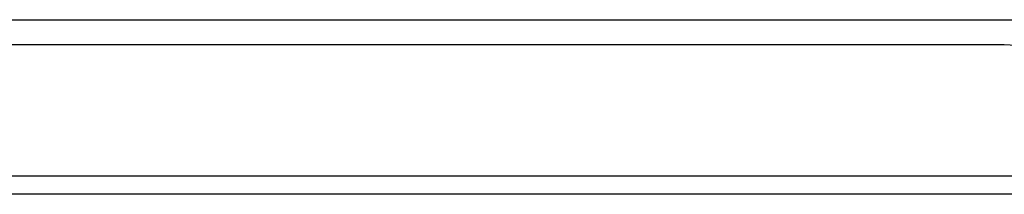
# Model space of a CAD drawing. Header units: inches. Extents: x 20 to 683, y 61 to 320.
# Tile 26 of 256: x 131.932 to 137.207, y 61.184 to 62.118. Entities that reach past the tile are written whole.
import ezdxf

# ---------------------------------------------------------------- set-up
doc = ezdxf.new("R2010")
doc.units = ezdxf.units.IN
doc.header["$MEASUREMENT"] = 0
doc.layers.add('Visible Edges(ANSI)', color=7, linetype='Continuous', lineweight=25)
doc.layers.add('Visible Tangent Edges(ANSI)', color=7, linetype='Continuous', lineweight=25)

msp = doc.modelspace()

# ---------------------------------------------------------------- linework, layer by layer
at = {"layer": 'Visible Edges(ANSI)'}
for p, q in [((128.6332, 62.1176), (137.6865, 62.1176)), ((137.2068, 61.9836), (119.2918, 61.9836)), ((164.0518, 61.1836), (92.4468, 61.1836))]:
    msp.add_line(p, q, dxfattribs=at)
msp.add_arc((137.2068, 61.6716), 0.312, 0, 90, dxfattribs=at)
at = {"layer": 'Visible Tangent Edges(ANSI)'}
msp.add_line((92.4468, 61.2826), (164.0518, 61.2826), dxfattribs=at)

doc.saveas('drawing.dxf')
